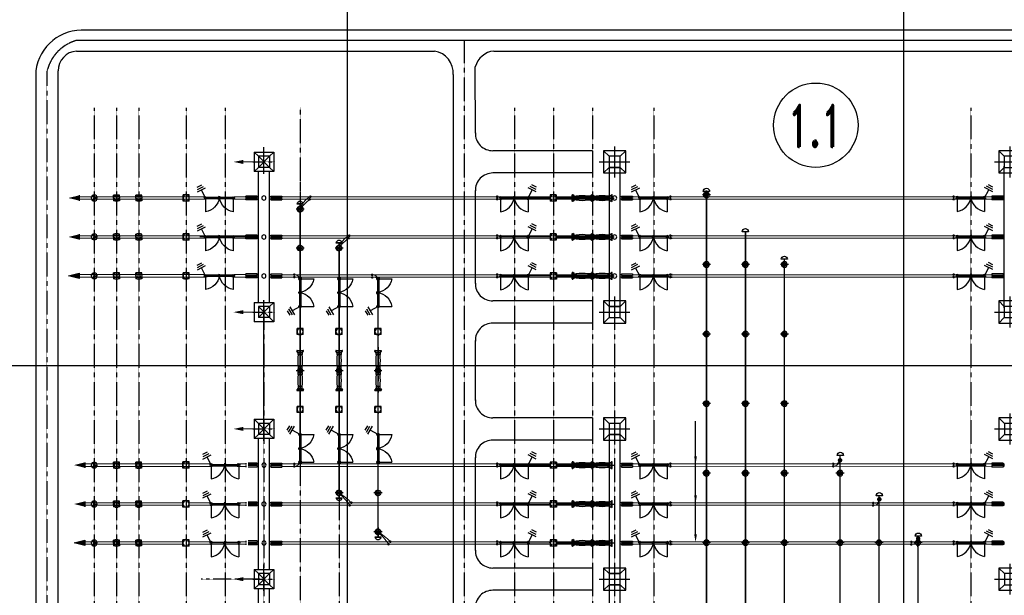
# Model space of a CAD drawing. Header units: inches. Extents: x -8998005 to 170525121, y -30058259 to 1575573.
# Tile 53 of 107: x -358862 to -181973, y 258672 to 362135. Entities that reach past the tile are written whole.
import ezdxf
from ezdxf.enums import TextEntityAlignment as Align

# ---------------------------------------------------------------- set-up
doc = ezdxf.new("R2010")
doc.units = ezdxf.units.IN
doc.header["$LTSCALE"] = 5
doc.header["$MEASUREMENT"] = 0
for name, pattern in [('0', [0]), ('CENTER', [2, 1.25, -0.25, 0.25, -0.25]), ('CENTER2', [1.125, 0.75, -0.125, 0.125, -0.125]), ('CENTERX2', [4, 2.5, -0.5, 0.5, -0.5]), ('CONTINU', [0]), ('DASHED', [0.75, 0.5, -0.25]), ('HIDDEN', [0.375, 0.25, -0.125])]:
    doc.linetypes.add(name, pattern=pattern)
doc.layers.add('AL TUBE', color=73, linetype='Continuous', lineweight=13)
doc.layers.add('CONDUCTOR', color=240, linetype='Continuous', lineweight=13)
for name, color, linetype in [('CANAL', 4, 'Continuous'), ('CEN', 9, 'CENTER'), ('DIM', 7, 'Continuous'), ('EQUIP', 1, 'Continuous'), ('EQUPT', 4, '0'), ('FENCE', 7, 'Continuous'), ('INSULATOR', 7, 'Continuous'), ('ROAD', 1, 'Continuous'), ('Text', 6, 'Continuous'), ('TOWER', 7, 'Continuous'), ('TW_BEAM', 9, 'Continuous')]:
    doc.layers.add(name, color=color, linetype=linetype)
doc.styles.add('M1', font='ROMAND.shx', dxfattribs={"height": 6250})

# ---------------------------------------------------------------- blocks, each defined once
blk = doc.blocks.new('e')
at = {"linetype": 'ByBlock'}
blk.add_line((0, 3674), (0, 0), dxfattribs=at)
blk.add_solid([(-367, 3674), (0, 5469), (367, 3674)])
blk = doc.blocks.new('ES')
at = {"ltscale": 1000}
for p, q in [((0, 0), (1471, 747)), ((1097, 1485), (1846, 10)), ((1531, 1473), (2092, 367)), ((1941, 1507), (2362, 678))]:
    blk.add_line(p, q, dxfattribs=at)
blk = doc.blocks.new('400isopl')
at = {"ltscale": 1000}
for p, q in [((-2469, 245), (-2469, 2469)), ((2469, 245), (2469, 2469)), ((2258, 125), (-2258, 125)), ((-175, 247), (-178, 232)), ((-178, 232), (78, 137)), ((194, 133), (-175, 247)), ((175, 0), (-175, 0)), ((0, 324), (0, -324)), ((78, 137), (54, 113)), ((175, 125), (175, -125)), ((194, 133), (194, 125)), ((2258, -125), (-2258, -125)), ((-178, -232), (78, -137)), ((-175, -247), (-178, -232)), ((194, -133), (-175, -247)), ((78, -137), (54, -113)), ((194, -133), (194, -125))]:
    blk.add_line(p, q, dxfattribs=at)
for centre, radius, start, end in [((-3011, -543), 3060, 10.21936, 79.78064), ((3011, -543), 3060, 100.21936, 169.78064), ((-2469, 0), 245, 90, 270), ((-2469, 0), 125, 90, 270), ((-2469, 0), 245, 270, 90), ((-2469, 0), 125, 270, 90), ((0, 0), 125, 90, 270), ((0, 0), 125, 270, 90), ((2469, 0), 245, 90, 270), ((2469, 0), 125, 90, 270), ((2469, 0), 245, 270, 90), ((2469, 0), 125, 270, 90)]:
    blk.add_arc(centre, radius, start, end, dxfattribs=at)
blk = doc.blocks.new('400CVTPL')
at = {"ltscale": 700}
for p, q in [((-528, 344), (-528, 528)), ((-344, 528), (-528, 528)), ((344, 528), (528, 528)), ((528, 344), (528, 528)), ((-528, -528), (-528, -344)), ((-344, -528), (-528, -528)), ((344, -528), (528, -528)), ((528, -528), (528, -344))]:
    blk.add_line(p, q, dxfattribs=at)
for radius, start, end in [(582, 0, 180), (582, 180, 0), (343, 0, 180), (343, 180, 0)]:
    blk.add_arc((0, 0), radius, start, end, dxfattribs=at)
blk = doc.blocks.new('400LAPL')
at = {"ltscale": 700}
for p, q in [((-442, 255), (-108, 62)), ((108, 62), (442, 255)), ((0, -125), (0, -510))]:
    blk.add_line(p, q, dxfattribs=at)
for radius, start, end in [(530, 0, 180), (530, 180, 0), (142, 0, 180), (142, 180, 0)]:
    blk.add_arc((0, 0), radius, start, end, dxfattribs=at)
blk = doc.blocks.new('400CTPL')
at = {"ltscale": 700}
for p, q in [((555, 555), (-555, 555)), ((-555, -555), (-555, 555)), ((0, 555), (0, 745)), ((555, -555), (555, 555)), ((555, -555), (-555, -555)), ((0, -555), (0, -745))]:
    blk.add_line(p, q, dxfattribs=at)
for start, end in [(0, 180), (180, 0)]:
    blk.add_arc((0, 0), 555, start, end, dxfattribs=at)
blk = doc.blocks.new('400CBPL')
at = {"ltscale": 700}
for p, q in [((-3600, 540), (-3600, -540)), ((-3247, 423), (-3488, 597)), ((-3459, -540), (-3459, 540)), ((-3247, 423), (-3247, -423)), ((-2895, 353), (-3247, 353)), ((-3247, 353), (-3247, -353)), ((-2895, -353), (-2895, 353)), ((-2895, 353), (-2895, -353)), ((-705, 353), (-353, 353)), ((-705, -353), (-705, 353)), ((-705, 353), (-705, -353)), ((-353, 353), (-353, 197)), ((-353, 0), (-159, 0)), ((353, 0), (159, 0)), ((353, 353), (353, 197)), ((705, 353), (353, 353)), ((705, -353), (705, 353)), ((705, 353), (705, -353)), ((2895, 353), (2895, -353)), ((2895, 353), (3247, 353)), ((2895, -353), (2895, 353)), ((3247, 423), (3488, 597)), ((3247, 423), (3247, -423)), ((3247, 353), (3247, -353)), ((3459, -540), (3459, 540)), ((3600, 540), (3600, -540)), ((-3247, -423), (-3488, -597)), ((-3247, -353), (-2895, -353)), ((-353, -353), (-705, -353)), ((-353, -197), (-353, -353)), ((353, -197), (353, -353)), ((353, -353), (705, -353)), ((3247, -353), (2895, -353)), ((3247, -423), (3488, -597))]:
    blk.add_line(p, q, dxfattribs=at)
at = {"ltscale": 700, "const_width": 70.5}
blk.add_lwpolyline([(-3071, -353), (-3071, -353)], dxfattribs=at)
at = {"ltscale": 700}
for centre, radius, start, end in [((-3530, 540), 70.5, 0, 180), ((-1800, -8107), 8530, 82.62672, 97.37328), ((0, 0), 476, 90, 137.79455), ((0, 0), 159, 90, 270), ((0, 0), 476, 42.20545, 90), ((0, 0), 159, 270, 90), ((1800, -8107), 8530, 82.62672, 97.37328), ((3530, 540), 70.5, 0, 180), ((-3530, -540), 70.5, 180, 0), ((-1800, 8107), 8530, 262.62672, 277.37328), ((0, 0), 476, 222.20545, 270), ((0, 0), 476, 270, 317.79455), ((1800, 8107), 8530, 262.62672, 277.37328), ((3530, -540), 70.5, 180, 0)]:
    blk.add_arc(centre, radius, start, end, dxfattribs=at)
at = {"ltscale": 700, "extrusion": (0, 0, -1)}
blk.add_ellipse((0, 0), major_axis=(-474, 0), ratio=0.6223386, dxfattribs=at)
at = {"layer": 'CEN', "ltscale": 700}
for p, q in [((4211, 0), (-3939, 0)), ((0, 705), (0, -705))]:
    blk.add_line(p, q, dxfattribs=at)
blk = doc.blocks.new('DO2')
at = {"linetype": 'CENTERX2', "ltscale": 1000, "const_width": 150}
blk.add_lwpolyline([(75, 0, 1), (-75, 0, 1)], format="xyb", close=True, dxfattribs=at)
blk = doc.blocks.new('400TWR')
at = {"ltscale": 3000}
for p, q in [((-1000, 1000), (-2000, 2000)), ((1000, 1000), (2000, 2000)), ((-1000, -1000), (-2000, -2000)), ((1000, -1000), (2000, -2000))]:
    blk.add_line(p, q, dxfattribs=at)
for points in [[(-2000, -2000), (2000, -2000), (2000, 2000), (-2000, 2000)], [(-1000, -1000), (1000, -1000), (1000, 1000), (-1000, 1000)]]:
    blk.add_lwpolyline(points, close=True, dxfattribs=at)
at = {"layer": 'CEN', "ltscale": 1000}
for p, q in [((0, 2753), (0, -2753)), ((2781, 0), (-2781, 0))]:
    blk.add_line(p, q, dxfattribs=at)
blk = doc.blocks.new('400bpipl')
at = {"ltscale": 3000}
for radius in [500, 270]:
    blk.add_circle((0, 0), radius, dxfattribs=at)
blk.add_arc((0, 0), 500, 0, 180, dxfattribs=at)
at = {"layer": 'CEN', "ltscale": 3000}
for p, q in [((762, 0), (-771, 0)), ((0, -724), (0, 729))]:
    blk.add_line(p, q, dxfattribs=at)
blk = doc.blocks.new('i')
at = {"ltscale": 3000}
for p, q in [((-223, -222), (-223, 0)), ((223, 0), (-223, 0)), ((223, -222), (223, 0)), ((-350, -222), (-96, -222)), ((-350, -222), (-350, -2222)), ((-96, -222), (-96, -2222)), ((96, -222), (350, -222)), ((96, -222), (96, -2222)), ((350, -222), (350, -2222)), ((-350, -2222), (-96, -2222)), ((96, -2221), (350, -2221))]:
    blk.add_line(p, q, dxfattribs=at)
blk = doc.blocks.new('INSU.')
at = {"linetype": 'HIDDEN', "ltscale": 1300}
for p, q in [((-223, -222), (-223, 0)), ((-223, 0), (223, 0)), ((223, -222), (223, 0)), ((-96, -222), (-350, -222)), ((-350, -222), (-350, -2222)), ((-96, -222), (-96, -2222)), ((350, -222), (96, -222)), ((96, -222), (96, -2222)), ((350, -222), (350, -2222)), ((-96, -2221), (-350, -2221)), ((350, -2222), (96, -2222))]:
    blk.add_line(p, q, dxfattribs=at)
blk = doc.blocks.new('DO1')
at = {"linetype": 'CENTERX2', "ltscale": 1000, "const_width": 315}
blk.add_lwpolyline([(157.5, 0, 1), (-157.5, 0, 1)], format="xyb", close=True, dxfattribs=at)
blk = doc.blocks.new('KARONA')
at = {"ltscale": 3000}
blk.add_line((0, -562), (0, 562), dxfattribs=at)
blk.add_arc((0, 0), 562, 90, 270, dxfattribs=at)
blk = doc.blocks.new('A$C3F820AC0')
at = {"layer": 'EQUPT'}
for points in [[(-348151, -37896), (-348151, -36934), (-350105, -37415)], [(-348152, -44896), (-348152, -43934), (-350106, -44415)], [(-348152, -51896), (-348152, -50934), (-350106, -51415)], [(-347148, -85902), (-347148, -84939), (-349102, -85421)], [(-347149, -92902), (-347149, -91939), (-349102, -92421)], [(-347149, -99902), (-347149, -98939), (-349103, -99421)]]:
    blk.add_hatch(color=256, dxfattribs=at).paths.add_polyline_path(points)
blk.add_line((-315988, -44421, 96251), (-326501, -44421, 96251))
at = {"ltscale": 3000}
blk.add_line((-314984, -78921, 96251), (-314989, -57926, 96251), dxfattribs=at)
for centre, start, end in [((-308495, -38626, 96251), 17.92809, 162.07191), ((-301494, -45626, 96251), 17.92809, 162.07191), ((-301474, -91168, 96251), 197.92809, 342.07191), ((-294482, -98219, 96251), 197.92809, 342.07191)]:
    blk.add_arc(centre, 590, start, end, dxfattribs=at)
at = {"layer": 'AL TUBE'}
for p, q in [((-235534, -36861, 96251), (-235534, -238826, 96251)), ((-235434, -36861, 96251), (-235434, -238826, 96251)), ((-308534, -38444, 96251), (-308534, -63444, 96251)), ((-308484, -38444, 96251), (-308484, -63444, 96251)), ((-308434, -38444, 96251), (-308434, -63444, 96251)), ((-263563, -37200, 96251), (-267539, -37200, 96251)), ((-263563, -37375, 96251), (-267539, -37375, 96251)), ((-263563, -37425, 96251), (-267539, -37425, 96251)), ((-263563, -37475, 96251), (-267539, -37475, 96251)), ((-263563, -37650, 96251), (-267539, -37650, 96251)), ((-258561, -37199, 96251), (-262454, -37200, 96251)), ((-252986, -37374, 96251), (-262454, -37375, 96251)), ((-252986, -37424, 96251), (-262454, -37425, 96251)), ((-252986, -37474, 96251), (-262454, -37475, 96251)), ((-258561, -37649, 96251), (-262454, -37650, 96251)), ((-263563, -44200, 96251), (-267539, -44200, 96251)), ((-258561, -44199, 96251), (-262454, -44200, 96251)), ((-228534, -43550, 96251), (-228534, -245787, 96251)), ((-228434, -43550, 96251), (-228434, -245787, 96251)), ((-301534, -45444, 96251), (-301534, -60866, 96251)), ((-301484, -45444, 96251), (-301484, -60866, 96251)), ((-301434, -45444, 96251), (-301434, -60866, 96251)), ((-263563, -44425, 96251), (-267539, -44425, 96251)), ((-263563, -44650, 96251), (-267539, -44650, 96251)), ((-252986, -44374, 96251), (-262454, -44375, 96251)), ((-252986, -44424, 96251), (-262454, -44425, 96251)), ((-252986, -44474, 96251), (-262454, -44475, 96251)), ((-258561, -44649, 96251), (-262454, -44650, 96251)), ((-301534, -46450, 96251), (-301534, -75976, 96251)), ((-301484, -46450, 96251), (-301484, -75976, 96251)), ((-301434, -46450, 96251), (-301434, -75976, 96251)), ((-263563, -51200, 96251), (-267539, -51200, 96251)), ((-258561, -51199, 96251), (-262454, -51200, 96251)), ((-308534, -51712, 96251), (-308534, -60866, 96251)), ((-308434, -51712, 96251), (-308434, -60866, 96251)), ((-263563, -51425, 96251), (-267539, -51425, 96251)), ((-263563, -51650, 96251), (-267539, -51650, 96251)), ((-252986, -51374, 96251), (-262454, -51375, 96251)), ((-252986, -51424, 96251), (-262454, -51425, 96251)), ((-252986, -51474, 96251), (-262454, -51475, 96251)), ((-258561, -51649, 96251), (-262454, -51650, 96251)), ((-294534, -57129, 96251), (-294534, -60866, 96251)), ((-294532, -57130, 96251), (-294532, -88507, 96251)), ((-294484, -57134, 96251), (-294484, -60866, 96251)), ((-294482, -57134, 96251), (-294482, -88507, 96251)), ((-294434, -57129, 96251), (-294434, -60866, 96251)), ((-294432, -57129, 96251), (-294432, -88507, 96251)), ((-308534, -61976, 96251), (-308534, -75976, 96251)), ((-308534, -63444, 96251), (-308534, -84649, 96251)), ((-308484, -61976, 96251), (-308484, -75976, 96251)), ((-308484, -63444, 96251), (-308484, -84644, 96251)), ((-308434, -61976, 96251), (-308434, -75976, 96251)), ((-308434, -63444, 96251), (-308434, -84649, 96251)), ((-301534, -61976, 96251), (-301534, -75976, 96251)), ((-301484, -61976, 96251), (-301484, -75976, 96251)), ((-301434, -61976, 96251), (-301434, -75976, 96251)), ((-294534, -61976, 96251), (-294534, -75976, 96251)), ((-294484, -61976, 96251), (-294484, -75976, 96251)), ((-294434, -61976, 96251), (-294434, -75976, 96251)), ((-308534, -75976, 96251), (-308534, -84649, 96251)), ((-308484, -75976, 96251), (-308484, -84644, 96251)), ((-308434, -75976, 96251), (-308434, -84649, 96251)), ((-301534, -75976, 96251), (-301534, -91350, 96251)), ((-301534, -75976, 96251), (-301534, -91350, 96251)), ((-301484, -75976, 96251), (-301484, -91350, 96251)), ((-301484, -75976, 96251), (-301484, -91350, 96251)), ((-301434, -75976, 96251), (-301434, -91350, 96251)), ((-301434, -75976, 96251), (-301434, -91350, 96251)), ((-294534, -75976, 96251), (-294534, -85129, 96251)), ((-294484, -75976, 96251), (-294484, -85129, 96251)), ((-294434, -75976, 96251), (-294434, -85129, 96251)), ((-221534, -75749, 96251), (-221534, -250761, 96251)), ((-221434, -75749, 96251), (-221434, -250761, 96251)), ((-263561, -85199, 96251), (-267537, -85200, 96251)), ((-263561, -85374, 96251), (-267537, -85375, 96251)), ((-263561, -85424, 96251), (-267537, -85425, 96251)), ((-263561, -85474, 96251), (-267537, -85475, 96251)), ((-263561, -85649, 96251), (-267537, -85650, 96251)), ((-258559, -85199, 96251), (-262452, -85199, 96251)), ((-252984, -85374, 96251), (-262452, -85375, 96251)), ((-252984, -85424, 96251), (-262452, -85425, 96251)), ((-252984, -85474, 96251), (-262452, -85475, 96251)), ((-258559, -85649, 96251), (-262452, -85649, 96251)), ((-294532, -88507, 96251), (-294532, -98400, 96251)), ((-294482, -88507, 96251), (-294482, -98400, 96251)), ((-294432, -88507, 96251), (-294432, -98400, 96251)), ((-263561, -92199, 96251), (-267537, -92200, 96251)), ((-263561, -92424, 96251), (-267537, -92425, 96251)), ((-263561, -92649, 96251), (-267537, -92650, 96251)), ((-258559, -92199, 96251), (-262452, -92199, 96251)), ((-252984, -92374, 96251), (-262452, -92375, 96251)), ((-252984, -92424, 96251), (-262452, -92425, 96251)), ((-252984, -92474, 96251), (-262452, -92475, 96251)), ((-258559, -92649, 96251), (-262452, -92649, 96251)), ((-263561, -99199, 96251), (-267537, -99200, 96251)), ((-263561, -99424, 96251), (-267537, -99425, 96251)), ((-263561, -99649, 96251), (-267537, -99650, 96251)), ((-258559, -99199, 96251), (-262452, -99199, 96251)), ((-252984, -99374, 96251), (-262452, -99375, 96251)), ((-252984, -99424, 96251), (-262452, -99425, 96251)), ((-252984, -99474, 96251), (-262452, -99475, 96251)), ((-258559, -99649, 96251), (-262452, -99649, 96251))]:
    blk.add_line(p, q, dxfattribs=at)
at = {"layer": 'AL TUBE', "ltscale": 1000}
for p, q in [((-235534, -37027, 96251), (-235534, -238826, 96251)), ((-235434, -37027, 96251), (-235434, -238826, 96251)), ((-228534, -43443, 96251), (-228534, -245787, 96251)), ((-228434, -43443, 96251), (-228434, -245787, 96251)), ((-221534, -48427, 96251), (-221534, -250761, 96251)), ((-221434, -48427, 96251), (-221434, -250761, 96251)), ((-211534, -83748, 96251), (-211534, -287045, 96251)), ((-211434, -83748, 96251), (-211434, -287045, 96251)), ((-204534, -90930, 96251), (-204534, -293827, 96251)), ((-204434, -90930, 96251), (-204434, -293827, 96251)), ((-197534, -98264, 96251), (-197533, -300530, 96251)), ((-197434, -98264, 96251), (-197433, -300530, 96251))]:
    blk.add_line(p, q, dxfattribs=at)
at = {"layer": 'AL TUBE'}
for centre, major_axis, start_param, end_param in [((-304379, -40908, 96251), (-3375, 2820), -0.3126164, 0.3612604), ((-299160, -46824, 96251), (-10631, -5387), -1.3491799, -1.1347278), ((-297716, -47735, 96251), (-3916, 1130), -0.7731577, -0.0728908), ((-293150, -53425, 96251), (-7202, 8304), -0.0694331, 0.1538796), ((-312141, -101688, 96251), (-10292, 11569), 4.6095992, 4.801959), ((-308574, -101670, 96251), (-10473, 8170), 4.599053, 4.8167108), ((-301873, -108755, 96251), (-8077, -10872), 2.9935294, 3.2090776), ((-305522, -108788, 96251), (-11967, -10381), 3.0423896, 3.232562)]:
    blk.add_ellipse(centre, major_axis=major_axis, ratio=1, start_param=start_param, end_param=end_param, dxfattribs=at)
at = {"layer": 'CEN'}
for p, q in [((-107473, -9121, 96251), (-348698, -9121, 96251)), ((-279010, -9121, 96251), (-279004, -345321, 96251)), ((-353979, -14745, 96251), (-353973, -338860, 96251)), ((-345460, -21191, 96251), (-345473, -330059, 96251)), ((-341462, -21191, 96251), (-341464, -68424, 96251)), ((-337460, -21191, 96251), (-337473, -330059, 96251)), ((-328960, -21191, 96251), (-328980, -329745, 96251)), ((-321960, -21191, 96251), (-321980, -329745, 96251)), ((-308484, -21130, 96251), (-308484, -159633, 96251)), ((-269967, -21191, 96251), (-269981, -329745, 96251)), ((-262969, -21191, 96251), (-262982, -329745, 96251)), ((-255968, -21191, 96251), (-255982, -329745, 96251)), ((-244960, -21191, 96251), (-244980, -329745, 96251)), ((-187967, -21191, 96251), (-187981, -329745, 96251)), ((-316972, -30921, 96251), (-312995, -30921, 96251)), ((-316972, -30921, 96251), (-312995, -30921, 96251)), ((-316972, -30921, 96251), (-312995, -30921, 96251)), ((-308484, -30921, 96251), (-308484, -84644, 96251)), ((-341462, -55921, 96251), (-341473, -330059, 96251)), ((-328962, -55921, 96251), (-328976, -280921, 96251)), ((-314987, -55921, 96251), (-315001, -329745, 96251)), ((-301467, -55921, 96251), (-301480, -329745, 96251)), ((-279014, -55921, 96251), (-279009, -280921, 96251)), ((-251991, -55921, 96251), (-252002, -329745, 96251)), ((-316972, -57921, 96251), (-312995, -57921, 96251)), ((-316972, -78921, 96251), (-312995, -78921, 96251)), ((-295054, -98400, 96251), (-293930, -98400, 96251)), ((-314984, -105921, 96251), (-326248, -105921, 96251)), ((-316972, -105921, 96251), (-312995, -105921, 96251)), ((-316972, -105921, 96251), (-312995, -105921, 96251))]:
    blk.add_line(p, q, dxfattribs=at)
at = {"layer": 'CEN', "linetype": 'CENTER2'}
blk.add_line((-87884, -9121, 96251), (-348698, -9121, 96251), dxfattribs=at)
blk.add_arc((-346681, -16307, 96251), 7463, 105.68307, 167.92389, dxfattribs=at)
at = {"layer": 'CONDUCTOR', "linetype": 'CONTINU'}
for p, q in [((-348116, -37192, 96251), (-325455, -37191, 96251)), ((-348116, -37642, 96251), (-325455, -37641, 96251)), ((-328296, -37196, 96251), (-329516, -37196, 96251)), ((-328300, -37646, 96251), (-329516, -37646, 96251)), ((-320435, -37191, 96251), (-318185, -37191, 96251)), ((-320410, -37641, 96251), (-318185, -37641, 96251)), ((-255151, -37200, 96251), (-311762, -37203, 96251)), ((-255151, -37650, 96251), (-311762, -37653, 96251)), ((-184092, -37197, 96251), (-248761, -37203, 96251)), ((-184092, -37647, 96251), (-248761, -37653, 96251)), ((-247452, -37203, 96251), (-248268, -37203, 96251)), ((-247452, -37653, 96251), (-248268, -37653, 96251)), ((-348116, -44192, 96251), (-325455, -44191, 96251)), ((-320435, -44191, 96251), (-318185, -44191, 96251)), ((-255151, -44200, 96251), (-311762, -44203, 96251)), ((-184092, -44197, 96251), (-248761, -44203, 96251)), ((-247452, -44203, 96251), (-248268, -44203, 96251)), ((-348116, -44642, 96251), (-325455, -44641, 96251)), ((-320410, -44641, 96251), (-318185, -44641, 96251)), ((-255151, -44650, 96251), (-311762, -44653, 96251)), ((-184092, -44647, 96251), (-248761, -44653, 96251)), ((-247452, -44653, 96251), (-248268, -44653, 96251)), ((-348116, -51192, 96251), (-325540, -51191, 96251)), ((-320435, -51191, 96251), (-318185, -51191, 96251)), ((-255151, -51200, 96251), (-311762, -51203, 96251)), ((-184092, -51197, 96251), (-248761, -51203, 96251)), ((-247452, -51203, 96251), (-248268, -51203, 96251)), ((-348116, -51642, 96251), (-325563, -51641, 96251)), ((-320410, -51641, 96251), (-318185, -51641, 96251)), ((-255151, -51650, 96251), (-311762, -51653, 96251)), ((-184092, -51647, 96251), (-248761, -51653, 96251)), ((-247452, -51653, 96251), (-248268, -51653, 96251)), ((-347149, -85201, 96251), (-329647, -85202, 96251)), ((-347149, -85651, 96251), (-329643, -85652, 96251)), ((-328318, -85202, 96251), (-329538, -85202, 96251)), ((-328322, -85652, 96251), (-329538, -85652, 96251)), ((-328429, -85202, 96251), (-324452, -85202, 96251)), ((-328429, -85652, 96251), (-324452, -85652, 96251)), ((-319799, -85203, 96251), (-318205, -85203, 96251)), ((-319799, -85653, 96251), (-318205, -85653, 96251)), ((-255302, -85199, 96251), (-311762, -85203, 96251)), ((-255302, -85649, 96251), (-311762, -85653, 96251)), ((-184089, -85197, 96251), (-248761, -85199, 96251)), ((-184089, -85647, 96251), (-248761, -85644, 96251)), ((-347149, -92201, 96251), (-336956, -92201, 96251)), ((-347149, -92651, 96251), (-336956, -92651, 96251)), ((-336956, -92201, 96251), (-329538, -92202, 96251)), ((-336956, -92651, 96251), (-329538, -92652, 96251)), ((-328429, -92202, 96251), (-324452, -92202, 96251)), ((-328429, -92652, 96251), (-324452, -92652, 96251)), ((-319799, -92203, 96251), (-318205, -92203, 96251)), ((-319799, -92653, 96251), (-318205, -92653, 96251)), ((-255302, -92199, 96251), (-311762, -92203, 96251)), ((-255302, -92649, 96251), (-311762, -92653, 96251)), ((-184089, -92197, 96251), (-248761, -92199, 96251)), ((-184089, -92647, 96251), (-248761, -92652, 96251)), ((-247452, -92203, 96251), (-248268, -92203, 96251)), ((-247452, -92653, 96251), (-248268, -92653, 96251)), ((-348210, -99201, 96251), (-329648, -99202, 96251)), ((-347149, -99651, 96251), (-329644, -99652, 96251)), ((-328429, -99202, 96251), (-324452, -99202, 96251)), ((-328429, -99652, 96251), (-324452, -99652, 96251)), ((-319799, -99203, 96251), (-318205, -99203, 96251)), ((-319799, -99653, 96251), (-318205, -99653, 96251)), ((-255302, -99199, 96251), (-311762, -99203, 96251)), ((-255302, -99649, 96251), (-311762, -99653, 96251)), ((-184089, -99197, 96251), (-248761, -99199, 96251)), ((-184089, -99647, 96251), (-248761, -99644, 96251))]:
    blk.add_line(p, q, dxfattribs=at)
at = {"layer": 'CONDUCTOR', "color": 9}
blk.add_line((-301484, -84889, 96251), (-301484, -91350, 96251), dxfattribs=at)
blk.add_line((-301484, -84889, 96251), (-301484, -91350, 96251), dxfattribs=at)
at = {"layer": 'CONDUCTOR', "linetype": 'ByBlock'}
for centre, major_axis, start_param, end_param in [((-309466, -52200, 96251), (-826, -586), 2.7711659, 4.1684434), ((-295464, -52245, 96251), (-826, -586), 2.7711659, 4.1684434), ((-309231, -52546, 96251), (-600, -743), 2.9214666, 4.1404629), ((-295229, -52592, 96251), (-600, -743), 2.9214666, 4.1404629), ((-309466, -84642, 96251), (-368, 944), 2.6964409, 4.0937184), ((-309231, -84295, 96251), (-600, -743), 0.3599805, 1.5789767), ((-212629, -84627, 96251), (-685, -746), 0.6697957, 2.0670732), ((-212394, -84280, 96251), (-600, -743), 0.3599805, 1.5789767), ((-205475, -91673, 96251), (-685, -746), 0.6697957, 2.0670732), ((-205241, -91327, 96251), (-600, -743), 0.3599805, 1.5789767), ((-198605, -98662, 96251), (-685, -746), 0.6697957, 2.0670732), ((-198371, -98316, 96251), (-600, -743), 0.3599805, 1.5789767)]:
    blk.add_ellipse(centre, major_axis=major_axis, ratio=1, start_param=start_param, end_param=end_param, dxfattribs=at)
at = {"layer": 'DIM'}
blk.add_line((-237446, -98327, 96251), (-237446, -77511, 96251), dxfattribs=at)
for points in [[(-237203, -83840, 96251), (-237691, -83840, 96251), (-237447, -85303, 96251)], [(-237203, -90840, 96251), (-237690, -90840, 96251), (-237447, -92303, 96251)], [(-237202, -97840, 96251), (-237690, -97840, 96251), (-237446, -99302, 96251)]]:
    blk.add_solid(points, dxfattribs=at)
at = {"layer": 'FENCE', "extrusion": (0, 0, -1)}
for centre, major_axis, start_param, end_param in [((-314988, -37421, 96251), (265, -265), 3.9269908, 10.2101761), ((-251984, -37422, 96251), (-265, 265), 3.9269908, 10.2101761), ((-314988, -44421, 96251), (265, -265), 3.9269908, 10.2101761), ((-251984, -44422, 96251), (-265, -265), 5.497787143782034, 11.78097245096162), ((-314988, -51421, 96251), (265, -265), 3.9269908, 10.2101761), ((-251984, -51422, 96251), (-265, 265), 3.9269908, 10.2101761), ((-314984, -85422, 96251), (-265, 265), 3.9269908, 10.2101761), ((-314984, -92422, 96251), (-265, -265), 5.497787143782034, 11.78097245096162), ((-314984, -99422, 96251), (-265, 265), 3.9269908, 10.2101761)]:
    blk.add_ellipse(centre, major_axis=major_axis, ratio=1, start_param=start_param, end_param=end_param, dxfattribs=at)
at = {"layer": 'INSULATOR'}
for p, q in [((-316210, -37072, 96251), (-318210, -37072, 96251)), ((-318209, -37326, 96251), (-318209, -37072, 96251)), ((-316210, -37326, 96251), (-316210, -37072, 96251)), ((-316210, -37326, 96251), (-318210, -37326, 96251)), ((-318210, -37771, 96251), (-318210, -37517, 96251)), ((-316210, -37517, 96251), (-318210, -37517, 96251)), ((-316210, -37771, 96251), (-318210, -37771, 96251)), ((-316210, -37199, 96251), (-315988, -37199, 96251)), ((-316210, -37771, 96251), (-316210, -37517, 96251)), ((-316210, -37644, 96251), (-315988, -37644, 96251)), ((-316210, -44072, 96251), (-318210, -44072, 96251)), ((-318209, -44326, 96251), (-318209, -44072, 96251)), ((-316210, -44326, 96251), (-316210, -44072, 96251)), ((-316210, -44199, 96251), (-315988, -44199, 96251)), ((-316210, -44326, 96251), (-318210, -44326, 96251)), ((-316210, -44517, 96251), (-318210, -44517, 96251)), ((-318210, -44771, 96251), (-318210, -44517, 96251)), ((-316210, -44771, 96251), (-318210, -44771, 96251)), ((-316210, -44771, 96251), (-316210, -44517, 96251)), ((-316210, -44644, 96251), (-315988, -44644, 96251)), ((-316210, -51072, 96251), (-318210, -51072, 96251)), ((-318209, -51326, 96251), (-318209, -51072, 96251)), ((-316210, -51326, 96251), (-316210, -51072, 96251)), ((-316210, -51199, 96251), (-315988, -51199, 96251)), ((-316210, -51326, 96251), (-318210, -51326, 96251)), ((-316210, -51517, 96251), (-318210, -51517, 96251)), ((-318210, -51771, 96251), (-318210, -51517, 96251)), ((-316210, -51771, 96251), (-318210, -51771, 96251)), ((-316210, -51771, 96251), (-316210, -51517, 96251)), ((-316210, -51644, 96251), (-315988, -51644, 96251))]:
    blk.add_line(p, q, dxfattribs=at)
at = {"layer": 'ROAD'}
for p, q in [((-87445, -7246, 96251), (-346964, -7246, 96251)), ((-273667, -10996, 96251), (-160055, -10996, 96251)), ((-277003, -25786, 96251), (-277006, -13844, 96251)), ((-351971, -339875, 96251), (-351975, -14569, 96251)), ((-255979, -28921, 96251), (-273878, -28922, 96251)), ((-255979, -28921, 96251), (-255979, -32921, 96251)), ((-255979, -32921, 96251), (-273869, -32922, 96251)), ((-277003, -52786, 96251), (-277003, -36058, 96251)), ((-255979, -55921, 96251), (-273878, -55922, 96251)), ((-255979, -55921, 96251), (-255979, -59921, 96251)), ((-255979, -59921, 96251), (-273869, -59922, 96251)), ((-277003, -73786, 96251), (-277003, -63058, 96251)), ((-255979, -76921, 96251), (-273878, -76922, 96251)), ((-255979, -76921, 96251), (-255979, -80921, 96251)), ((-255979, -80921, 96251), (-273869, -80922, 96251)), ((-277003, -100786, 96251), (-277003, -84058, 96251)), ((-255979, -103921, 96251), (-273878, -103922, 96251)), ((-255979, -103921, 96251), (-255979, -107921, 96251)), ((-255979, -107921, 96251), (-273869, -107922, 96251))]:
    blk.add_line(p, q, dxfattribs=at)
at = {"layer": 'ROAD', "elevation": 96251}
for points in [[(-348640, -10997), (-284331, -10997)], [(-348636, -10996), (-284336, -10996)], [(-355971, -14569), (-355971, -339202)], [(-281002, -15241), (-281002, -339202)]]:
    blk.add_lwpolyline(points, dxfattribs=at)
at = {"layer": 'ROAD'}
for centre, radius, start, end in [((-347592, -15675, 96251), 8452, 85.74522, 172.48272), ((-348362, -14600, 96251), 3613, 94.41354, 179.51237), ((-284986, -14938, 96251), 3995, 355.66077, 80.65272), ((-273271, -14841, 96251), 3866, 95.87878, 165.05317), ((-273867, -25786, 96251), 3136, 178.48598, 270.18594), ((-273868, -36058, 96251), 3136, 89.80905, 181.50901), ((-273867, -52786, 96251), 3136, 178.48598, 270.18594), ((-273868, -63058, 96251), 3136, 89.80905, 181.50901), ((-273867, -73786, 96251), 3136, 178.48598, 270.18594), ((-273868, -84058, 96251), 3136, 89.80905, 181.50901), ((-273867, -100786, 96251), 3136, 178.48598, 270.18594), ((-273868, -111058, 96251), 3136, 89.80905, 181.50901)]:
    blk.add_arc(centre, radius, start, end, dxfattribs=at)
at = {"layer": 'TOWER'}
for p, q in [((-314984, -33051, 96251), (-314984, -28292, 96251)), ((-316734, -29171, 96251), (-316734, -32671, 96251)), ((-316734, -29171, 96251), (-316734, -32671, 96251)), ((-316734, -29171, 96251), (-313234, -29171, 96251)), ((-315984, -29921, 96251), (-316734, -29171, 96251)), ((-316734, -29171, 96251), (-313234, -29171, 96251)), ((-315984, -29921, 96251), (-316734, -29171, 96251)), ((-316734, -29171, 96251), (-313234, -29171, 96251)), ((-315984, -29921, 96251), (-316734, -29171, 96251)), ((-313984, -29921, 96251), (-315984, -29921, 96251)), ((-315984, -29921, 96251), (-315984, -31921, 96251)), ((-315984, -29921, 96251), (-313984, -31921, 96251)), ((-313984, -29921, 96251), (-315984, -31921, 96251)), ((-313984, -29921, 96251), (-315984, -29921, 96251)), ((-315984, -29921, 96251), (-315984, -31921, 96251)), ((-315984, -29921, 96251), (-313984, -31921, 96251)), ((-313984, -29921, 96251), (-315984, -31921, 96251)), ((-313984, -29921, 96251), (-315984, -29921, 96251)), ((-315984, -29921, 96251), (-315984, -31921, 96251)), ((-315984, -29921, 96251), (-313984, -31921, 96251)), ((-313984, -29921, 96251), (-315984, -31921, 96251)), ((-314984, -33051, 96251), (-314984, -28792, 96251)), ((-313984, -29921, 96251), (-313234, -29171, 96251)), ((-313984, -29921, 96251), (-313234, -29171, 96251)), ((-313984, -29921, 96251), (-313234, -29171, 96251)), ((-313984, -29921, 96251), (-313984, -31921, 96251)), ((-313984, -29921, 96251), (-313984, -31921, 96251)), ((-313984, -29921, 96251), (-313984, -31921, 96251)), ((-313234, -29171, 96251), (-313234, -32671, 96251)), ((-313234, -29171, 96251), (-313234, -32671, 96251)), ((-181990, -57171, 96251), (-181990, -31671, 96251)), ((-315984, -31921, 96251), (-316734, -32671, 96251)), ((-315984, -31921, 96251), (-316734, -32671, 96251)), ((-313234, -32671, 96251), (-316734, -32671, 96251)), ((-313234, -32671, 96251), (-316734, -32671, 96251)), ((-313984, -31921, 96251), (-315984, -31921, 96251)), ((-313984, -31921, 96251), (-315984, -31921, 96251)), ((-313984, -31921, 96251), (-315984, -31921, 96251)), ((-315984, -56171, 96251), (-315984, -32671, 96251)), ((-313984, -31921, 96251), (-313234, -32671, 96251)), ((-313984, -31921, 96251), (-313234, -32671, 96251)), ((-313984, -56171, 96251), (-313984, -32671, 96251)), ((-348151, -36934, 96251), (-348151, -37896, 96251)), ((-309057, -38444, 96251), (-307934, -38444, 96251)), ((-307923, -38444, 96251), (-309047, -38444, 96251)), ((-307923, -38444, 96251), (-309047, -38444, 96251)), ((-348152, -43934, 96251), (-348152, -44896, 96251)), ((-302056, -45444, 96251), (-300932, -45444, 96251)), ((-300922, -45444, 96251), (-302045, -45444, 96251)), ((-300922, -45444, 96251), (-302045, -45444, 96251)), ((-350106, -51415, 96251), (-348152, -50934, 96251)), ((-348152, -50934, 96251), (-348152, -51896, 96251)), ((-348152, -51896, 96251), (-350106, -51415, 96251)), ((-316734, -56171, 96251), (-316734, -59671, 96251)), ((-316734, -56171, 96251), (-313234, -56171, 96251)), ((-314984, -60051, 96251), (-314984, -55792, 96251)), ((-313984, -56921, 96251), (-313234, -56171, 96251)), ((-313234, -56171, 96251), (-313234, -59671, 96251)), ((-315984, -56921, 96251), (-315984, -58921, 96251)), ((-313984, -56921, 96251), (-315984, -56921, 96251)), ((-315984, -56921, 96251), (-313984, -58921, 96251)), ((-313984, -56921, 96251), (-315984, -58921, 96251)), ((-313984, -56921, 96251), (-313984, -58921, 96251)), ((-313234, -59671, 96251), (-316734, -59671, 96251)), ((-313984, -58921, 96251), (-315984, -58921, 96251)), ((-313984, -58921, 96251), (-313234, -59671, 96251)), ((-316734, -77171, 96251), (-316734, -80671, 96251)), ((-315984, -77921, 96251), (-316734, -77171, 96251)), ((-316734, -77171, 96251), (-313234, -77171, 96251)), ((-314984, -81051, 96251), (-314984, -76292, 96251)), ((-313984, -77921, 96251), (-313234, -77171, 96251)), ((-313234, -77171, 96251), (-313234, -80671, 96251)), ((-313984, -77921, 96251), (-315984, -79921, 96251)), ((-315984, -77921, 96251), (-313984, -79921, 96251)), ((-315984, -77921, 96251), (-315984, -79921, 96251)), ((-313984, -77921, 96251), (-315984, -77921, 96251)), ((-313984, -77921, 96251), (-313984, -79921, 96251)), ((-315984, -79921, 96251), (-316734, -80671, 96251)), ((-313234, -80671, 96251), (-316734, -80671, 96251)), ((-313984, -79921, 96251), (-315984, -79921, 96251)), ((-315984, -104171, 96251), (-315984, -80671, 96251)), ((-313984, -79921, 96251), (-313234, -80671, 96251)), ((-313984, -104171, 96251), (-313984, -80671, 96251)), ((-347148, -84939, 96251), (-347148, -85902, 96251)), ((-347149, -91939, 96251), (-347149, -92902, 96251)), ((-302047, -91350, 96251), (-300923, -91350, 96251)), ((-300922, -91350, 96251), (-302045, -91350, 96251)), ((-300913, -91350, 96251), (-302036, -91350, 96251)), ((-349103, -99421, 96251), (-347149, -98939, 96251)), ((-347149, -98939, 96251), (-347149, -99902, 96251)), ((-295054, -98400, 96251), (-293930, -98400, 96251)), ((-293920, -98400, 96251), (-295043, -98400, 96251)), ((-347149, -99902, 96251), (-349103, -99421, 96251)), ((-316734, -104171, 96251), (-316734, -107671, 96251)), ((-316734, -104171, 96251), (-316734, -107671, 96251)), ((-315984, -104921, 96251), (-316734, -104171, 96251)), ((-316734, -104171, 96251), (-313234, -104171, 96251)), ((-315984, -104921, 96251), (-316734, -104171, 96251)), ((-316734, -104171, 96251), (-313234, -104171, 96251)), ((-314984, -108051, 96251), (-314984, -103292, 96251)), ((-314984, -108051, 96251), (-314984, -103792, 96251)), ((-313984, -104921, 96251), (-313234, -104171, 96251)), ((-313984, -104921, 96251), (-313234, -104171, 96251)), ((-313234, -104171, 96251), (-313234, -107671, 96251)), ((-313234, -104171, 96251), (-313234, -107671, 96251)), ((-313984, -104921, 96251), (-315984, -106921, 96251)), ((-315984, -104921, 96251), (-313984, -106921, 96251)), ((-315984, -104921, 96251), (-315984, -106921, 96251)), ((-313984, -104921, 96251), (-315984, -104921, 96251)), ((-313984, -104921, 96251), (-315984, -106921, 96251)), ((-315984, -104921, 96251), (-313984, -106921, 96251)), ((-315984, -104921, 96251), (-315984, -106921, 96251)), ((-313984, -104921, 96251), (-315984, -104921, 96251)), ((-313984, -104921, 96251), (-313984, -106921, 96251)), ((-313984, -104921, 96251), (-313984, -106921, 96251)), ((-315984, -106921, 96251), (-316734, -107671, 96251)), ((-315984, -106921, 96251), (-316734, -107671, 96251)), ((-313234, -107671, 96251), (-316734, -107671, 96251)), ((-313234, -107671, 96251), (-316734, -107671, 96251)), ((-313984, -106921, 96251), (-315984, -106921, 96251)), ((-313984, -106921, 96251), (-315984, -106921, 96251)), ((-315984, -131171, 96251), (-315984, -107671, 96251)), ((-313984, -106921, 96251), (-313234, -107671, 96251)), ((-313984, -106921, 96251), (-313234, -107671, 96251)), ((-313984, -131171, 96251), (-313984, -107671, 96251))]:
    blk.add_line(p, q, dxfattribs=at)
at = {"layer": 'TOWER', "ltscale": 3000, "elevation": 96251}
for points in [[(-250984, -56921), (-250984, -31921), (-252984, -31921), (-252984, -56921)], [(-250984, -104921), (-250984, -79921), (-252984, -79921), (-252984, -104921)], [(-250984, -131921), (-250984, -106921), (-252984, -106921), (-252984, -131921)]]:
    blk.add_lwpolyline(points, close=True, dxfattribs=at)
at = {"layer": 'TW_BEAM', "linetype": 'DASHED'}
for p, q in [((-241716, -44325, 96251), (-241716, -44071, 96251)), ((-241716, -44770, 96251), (-241716, -44516, 96251)), ((-241716, -51325, 96251), (-241716, -51071, 96251)), ((-241716, -51770, 96251), (-241716, -51516, 96251)), ((-241712, -92325, 96251), (-241712, -92071, 96251)), ((-241712, -92770, 96251), (-241712, -92516, 96251)), ((-241712, -99325, 96251), (-241712, -99071, 96251)), ((-241712, -99770, 96251), (-241712, -99516, 96251))]:
    blk.add_line(p, q, dxfattribs=at)
at = {"layer": 'CONDUCTOR', "rotation": 90}
for p in [(-314984, -30933, 96251), (-314984, -57933, 96251), (-314984, -78921, 96251), (-314984, -105921, 96251)]:
    blk.add_blockref('e', p, dxfattribs=at)
at = {"layer": 'CONDUCTOR', "linetype": 'ByBlock', "extrusion": (0, 0, -1), "xscale": 1.5, "yscale": 1.5, "zscale": -2000.000000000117, "rotation": 90}
for p in [(309540, -51190, -96251), (295538, -51235, -96251), (309531, -51640, -96251), (295529, -51685, -96251)]:
    blk.add_blockref('DO2', p, dxfattribs=at)
at = {"layer": 'CONDUCTOR', "linetype": 'ByBlock', "xscale": 1.5, "yscale": 1.5, "zscale": 2000.000000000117, "rotation": 90}
for p in [(-309540, -85652, 96251), (-309531, -85202, 96251), (-212703, -85637, 96251), (-212694, -85187, 96251), (-205549, -92683, 96251), (-205541, -92233, 96251), (-198671, -99223, 96251), (-198680, -99673, 96251)]:
    blk.add_blockref('DO2', p, dxfattribs=at)
at = {"layer": 'EQUIP', "zscale": 1333.333333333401, "rotation": 90}
blk.add_blockref('DO2', (-299272, -92187, 96251), dxfattribs=at)
blk.add_blockref('DO2', (-299272, -92187, 96251), dxfattribs=at)
at = {"layer": 'EQUPT', "extrusion": (0, 0, -1), "xscale": -1, "zscale": -1333.333333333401, "rotation": 270}
for p in [(325457, -37421, -96251), (325456, -44421, -96251), (325455, -51421, -96251)]:
    blk.add_blockref('ES', p, dxfattribs=at)
at = {"layer": 'EQUPT', "extrusion": (0, 0, -1), "zscale": -1333.333333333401}
for name, p, rotation in [('ES', (267540, -37427, -96251), 90), ('ES', (185520, -37393, -96251), 90), ('400bpipl', (235484, -36863, -96251), 270), ('400bpipl', (235484, -36863, -96251), 270), ('400bpipl', (235484, -36863, -96251), 270), ('400bpipl', (235484, -36863, -96251), 270), ('400bpipl', (235484, -36863, -96251), 270), ('400bpipl', (235484, -36863, -96251), 270), ('ES', (267540, -44427, -96251), 90), ('ES', (185519, -44393, -96251), 90), ('ES', (267539, -51427, -96251), 90), ('400bpipl', (235484, -49363, -96251), 270), ('400bpipl', (235484, -49363, -96251), 270), ('400bpipl', (235484, -49363, -96251), 270), ('400bpipl', (235484, -49363, -96251), 270), ('400bpipl', (235484, -49363, -96251), 270), ('400bpipl', (235484, -49363, -96251), 270), ('400bpipl', (228477, -49363, -96251), 270), ('400bpipl', (228477, -49363, -96251), 270), ('400bpipl', (228477, -49363, -96251), 270), ('400bpipl', (228477, -49363, -96251), 270), ('400bpipl', (228477, -49363, -96251), 270), ('400bpipl', (228477, -49363, -96251), 270), ('400bpipl', (221482, -49363, -96251), 270), ('400bpipl', (221482, -49363, -96251), 270), ('400bpipl', (221482, -49363, -96251), 270), ('400bpipl', (221482, -49363, -96251), 270), ('400bpipl', (221482, -49363, -96251), 270), ('400bpipl', (221482, -49363, -96251), 270), ('ES', (185519, -51393, -96251), 90), ('400isopl', (308484, -54421, -96251), 90), ('400isopl', (301484, -54421, -96251), 90), ('400isopl', (294484, -54421, -96251), 90), ('ES', (308484, -56889, -96251), 303.2219675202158), ('ES', (301484, -56889, -96251), 303.2219675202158), ('ES', (294484, -56889, -96251), 303.2219675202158), ('400bpipl', (235484, -61863, -96251), 270), ('400bpipl', (235484, -61863, -96251), 270), ('400bpipl', (235484, -61863, -96251), 270), ('400bpipl', (235484, -61863, -96251), 270), ('400bpipl', (235484, -61863, -96251), 270), ('400bpipl', (235484, -61863, -96251), 270), ('400bpipl', (228477, -61863, -96251), 270), ('400bpipl', (228477, -61863, -96251), 270), ('400bpipl', (228477, -61863, -96251), 270), ('400bpipl', (228477, -61863, -96251), 270), ('400bpipl', (228477, -61863, -96251), 270), ('400bpipl', (228477, -61863, -96251), 270), ('400bpipl', (221482, -61863, -96251), 270), ('400bpipl', (221482, -61863, -96251), 270), ('400bpipl', (221482, -61863, -96251), 270), ('400bpipl', (221482, -61863, -96251), 270), ('400bpipl', (221482, -61863, -96251), 270), ('400bpipl', (221482, -61863, -96251), 270), ('400bpipl', (235484, -74363, -96251), 270), ('400bpipl', (235484, -74363, -96251), 270), ('400bpipl', (235484, -74363, -96251), 270), ('400bpipl', (235484, -74363, -96251), 270), ('400bpipl', (235484, -74363, -96251), 270), ('400bpipl', (235484, -74363, -96251), 270), ('400bpipl', (228477, -74363, -96251), 270), ('400bpipl', (228477, -74363, -96251), 270), ('400bpipl', (228477, -74363, -96251), 270), ('400bpipl', (228477, -74363, -96251), 270), ('400bpipl', (228477, -74363, -96251), 270), ('400bpipl', (228477, -74363, -96251), 270), ('400bpipl', (221482, -74363, -96251), 270), ('400bpipl', (221482, -74363, -96251), 270), ('400bpipl', (221482, -74363, -96251), 270), ('400bpipl', (221482, -74363, -96251), 270), ('400bpipl', (221482, -74363, -96251), 270), ('400bpipl', (221482, -74363, -96251), 270), ('400isopl', (308484, -82421, -96251), 90), ('400isopl', (301484, -82421, -96251), 90), ('400isopl', (294484, -82421, -96251), 90), ('ES', (267538, -85426, -96251), 90), ('ES', (185516, -85393, -96251), 90), ('400bpipl', (235484, -86863, -96251), 270), ('400bpipl', (235484, -86863, -96251), 270), ('400bpipl', (235484, -86863, -96251), 270), ('400bpipl', (235484, -86863, -96251), 270), ('400bpipl', (235484, -86863, -96251), 270), ('400bpipl', (235484, -86863, -96251), 270), ('400bpipl', (228477, -86863, -96251), 270), ('400bpipl', (228477, -86863, -96251), 270), ('400bpipl', (228477, -86863, -96251), 270), ('400bpipl', (228477, -86863, -96251), 270), ('400bpipl', (228477, -86863, -96251), 270), ('400bpipl', (228477, -86863, -96251), 270), ('400bpipl', (221482, -86863, -96251), 270), ('400bpipl', (221482, -86863, -96251), 270), ('400bpipl', (221482, -86863, -96251), 270), ('400bpipl', (221482, -86863, -96251), 270), ('400bpipl', (221482, -86863, -96251), 270), ('400bpipl', (221482, -86863, -96251), 270), ('400bpipl', (211484, -86863, -96251), 270), ('ES', (267538, -92426, -96251), 90), ('ES', (185515, -92393, -96251), 90), ('ES', (267537, -99426, -96251), 90), ('ES', (185515, -99393, -96251), 90), ('400bpipl', (235484, -99363, -96251), 270), ('400bpipl', (235484, -99363, -96251), 270), ('400bpipl', (235484, -99363, -96251), 270), ('400bpipl', (235484, -99363, -96251), 270), ('400bpipl', (235484, -99363, -96251), 270), ('400bpipl', (235484, -99363, -96251), 270), ('400bpipl', (228477, -99363, -96251), 270), ('400bpipl', (228477, -99363, -96251), 270), ('400bpipl', (228477, -99363, -96251), 270), ('400bpipl', (228477, -99363, -96251), 270), ('400bpipl', (228477, -99363, -96251), 270), ('400bpipl', (228477, -99363, -96251), 270), ('400bpipl', (221482, -99363, -96251), 270), ('400bpipl', (221482, -99363, -96251), 270), ('400bpipl', (221482, -99363, -96251), 270), ('400bpipl', (221482, -99363, -96251), 270), ('400bpipl', (221482, -99363, -96251), 270), ('400bpipl', (221482, -99363, -96251), 270), ('400bpipl', (211484, -99363, -96251), 270), ('400bpipl', (211484, -99363, -96251), 270), ('400bpipl', (211484, -99363, -96251), 270), ('400bpipl', (211484, -99363, -96251), 270), ('400bpipl', (211484, -99363, -96251), 270), ('400bpipl', (211484, -99363, -96251), 270), ('400bpipl', (204484, -99363, -96251), 270), ('400bpipl', (204484, -99363, -96251), 270), ('400bpipl', (204484, -99363, -96251), 270), ('400bpipl', (204484, -99363, -96251), 270), ('400bpipl', (204484, -99363, -96251), 270), ('400bpipl', (204484, -99363, -96251), 270), ('400bpipl', (197484, -99363, -96251), 270)]:
    blk.add_blockref(name, p, dxfattribs=dict(at, rotation=rotation))
at = {"layer": 'EQUPT', "zscale": 1333.333333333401}
for name, p, rotation in [('ES', (-247454, -37427, 96251), 90), ('400LAPL', (-345462, -37415, 96251), 90), ('400CVTPL', (-341462, -37415, 96251), 90), ('400CVTPL', (-337462, -37415, 96251), 90), ('400isopl', (-270009, -37427, 96251), 180), ('400CTPL', (-263009, -37425, 96251), 90), ('400CBPL', (-256010, -37421, 96251), 180), ('400isopl', (-244985, -37427, 96251), 180), ('400isopl', (-187984, -37393, 96251), 180), ('400bpipl', (-308483, -39416, 96251), 90), ('DO2', (-306752, -37637, 96251), 90), ('ES', (-247454, -44427, 96251), 90), ('400LAPL', (-345463, -44415, 96251), 90), ('400CVTPL', (-341463, -44415, 96251), 90), ('400CVTPL', (-337463, -44415, 96251), 90), ('400isopl', (-270008, -44427, 96251), 180), ('400CTPL', (-263009, -44425, 96251), 90), ('400CBPL', (-256009, -44421, 96251), 180), ('400isopl', (-244984, -44427, 96251), 180), ('400isopl', (-187983, -44393, 96251), 180), ('400bpipl', (-308484, -46416, 96251), 90), ('400bpipl', (-301484, -46421, 96251), 90), ('DO2', (-299758, -44642, 96251), 90), ('ES', (-247455, -51427, 96251), 90), ('400LAPL', (-345463, -51415, 96251), 90), ('400CVTPL', (-341463, -51415, 96251), 90), ('400CVTPL', (-337463, -51415, 96251), 90), ('400isopl', (-270008, -51427, 96251), 180), ('400CTPL', (-263008, -51425, 96251), 90), ('400CBPL', (-256009, -51421, 96251), 180), ('400isopl', (-244984, -51427, 96251), 180), ('400isopl', (-187983, -51393, 96251), 180), ('400CBPL', (-308484, -68421, 96251), 90), ('400CBPL', (-301484, -68421, 96251), 90), ('400CBPL', (-294484, -68421, 96251), 90), ('ES', (-308484, -79953, 96251), 123.2219675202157), ('ES', (-301484, -79952, 96251), 123.2219675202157), ('ES', (-294484, -79952, 96251), 123.2219675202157), ('ES', (-324451, -85427, 96251), 90), ('ES', (-247454, -85427, 96251), 90), ('400LAPL', (-345484, -85420, 96251), 90), ('400CVTPL', (-341484, -85420, 96251), 90), ('400CVTPL', (-337484, -85421, 96251), 90), ('400CTPL', (-263007, -85424, 96251), 90), ('400CBPL', (-256007, -85420, 96251), 180), ('400isopl', (-321985, -85427, 96251), 180), ('400isopl', (-270007, -85426, 96251), 180), ('400isopl', (-244985, -85427, 96251), 180), ('400isopl', (-187980, -85393, 96251), 180), ('ES', (-324452, -92427, 96251), 90), ('400bpipl', (-301484, -90421, 96251), 90), ('400bpipl', (-294492, -90421, 96251), 90), ('ES', (-247454, -92427, 96251), 90), ('400LAPL', (-345484, -92420, 96251), 90), ('400CVTPL', (-341484, -92420, 96251), 90), ('400CVTPL', (-337484, -92421, 96251), 90), ('400CTPL', (-263006, -92424, 96251), 90), ('400CBPL', (-256007, -92420, 96251), 180), ('400isopl', (-321984, -92427, 96251), 180), ('DO2', (-299577, -92637, 96251), 90), ('DO2', (-299577, -92637, 96251), 90), ('400isopl', (-270006, -92426, 96251), 180), ('400isopl', (-244984, -92427, 96251), 180), ('400isopl', (-187979, -92393, 96251), 180), ('ES', (-324452, -99427, 96251), 90), ('400bpipl', (-294483, -97426, 96251), 90), ('ES', (-247455, -99427, 96251), 90), ('400LAPL', (-345484, -99420, 96251), 90), ('400CVTPL', (-341485, -99420, 96251), 90), ('400CVTPL', (-337485, -99421, 96251), 90), ('400CTPL', (-263006, -99424, 96251), 90), ('400CBPL', (-256007, -99420, 96251), 180), ('400isopl', (-321984, -99427, 96251), 180), ('DO2', (-292586, -99643, 96251), 90), ('DO2', (-292586, -99643, 96251), 90), ('400isopl', (-270006, -99426, 96251), 180), ('400isopl', (-244984, -99427, 96251), 180), ('400isopl', (-187979, -99393, 96251), 180)]:
    blk.add_blockref(name, p, dxfattribs=dict(at, rotation=rotation))
for p in [(-328961, -37415, 96251), (-328962, -44415, 96251), (-328962, -51415, 96251), (-308484, -61421, 96251), (-301484, -61421, 96251), (-294484, -61421, 96251), (-308484, -75421, 96251), (-301484, -75421, 96251), (-294484, -75421, 96251), (-328983, -85421, 96251), (-328983, -92421, 96251), (-328984, -99421, 96251)]:
    blk.add_blockref('400CTPL', p, dxfattribs=at)
at = {"layer": 'EQUPT', "xscale": -1, "zscale": 1333.333333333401}
for name, p, rotation in [('400isopl', (-322988, -37421, 96251), 180), ('KARONA', (-235484, -36222, 96251), 90), ('400isopl', (-322987, -44421, 96251), 180), ('KARONA', (-228484, -43469, 96251), 90), ('KARONA', (-221484, -48430, 96251), 90), ('400isopl', (-322987, -51421, 96251), 180), ('KARONA', (-211434, -83673, 96251), 90), ('KARONA', (-204434, -90920, 96251), 90), ('KARONA', (-197434, -98200, 96251), 90)]:
    blk.add_blockref(name, p, dxfattribs=dict(at, rotation=rotation))
at = {"layer": 'EQUPT', "xscale": 1.559999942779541, "yscale": 1.559999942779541, "zscale": 2080.000000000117, "rotation": 90}
for p in [(-306640, -37187, 96251), (-273097, -37181, 96251), (-273075, -37181, 96251), (-241963, -37181, 96251), (-191077, -37181, 96251), (-306752, -37637, 96251), (-273097, -37631, 96251), (-273075, -37631, 96251), (-241963, -37631, 96251), (-191077, -37631, 96251), (-299646, -44192, 96251), (-273096, -44181, 96251), (-273075, -44181, 96251), (-241963, -44181, 96251), (-191076, -44181, 96251), (-299758, -44642, 96251), (-273096, -44631, 96251), (-273075, -44631, 96251), (-241963, -44631, 96251), (-191076, -44631, 96251), (-273096, -51181, 96251), (-273074, -51181, 96251), (-241962, -51181, 96251), (-191076, -51181, 96251), (-273096, -51631, 96251), (-273074, -51631, 96251), (-241962, -51631, 96251), (-191076, -51631, 96251), (-273095, -85180, 96251), (-273095, -85630, 96251), (-273073, -85180, 96251), (-273073, -85630, 96251), (-241959, -85181, 96251), (-241959, -85631, 96251), (-191073, -85181, 96251), (-191073, -85631, 96251), (-299272, -92187, 96251), (-299272, -92187, 96251), (-273094, -92180, 96251), (-273072, -92180, 96251), (-241959, -92181, 96251), (-191072, -92181, 96251), (-299577, -92637, 96251), (-299577, -92637, 96251), (-273094, -92630, 96251), (-273072, -92630, 96251), (-241959, -92631, 96251), (-191072, -92631, 96251), (-292281, -99193, 96251), (-292281, -99193, 96251), (-273093, -99180, 96251), (-273072, -99180, 96251), (-241958, -99181, 96251), (-191072, -99181, 96251), (-292586, -99643, 96251), (-292586, -99643, 96251), (-273093, -99630, 96251), (-273072, -99630, 96251), (-241958, -99631, 96251), (-191072, -99631, 96251)]:
    blk.add_blockref('DO2', p, dxfattribs=at)
at = {"layer": 'EQUPT', "extrusion": (0, 0, -1), "xscale": 1.299999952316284, "yscale": 1.299999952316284, "zscale": -1733.33333333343, "rotation": 270}
for p in [(211483, -84556, -96251), (204426, -91566, -96251), (197455, -98647, -96251)]:
    blk.add_blockref('DO1', p, dxfattribs=at)
at = {"layer": 'INSULATOR', "xscale": -1}
for name, p, rotation in [('i', (-313982, -37421, 96251), 90), ('i', (-250982, -37421, 96251), 90), ('i', (-313982, -44421, 96251), 90), ('i', (-250982, -44421, 96251), 90), ('i', (-313982, -51421, 96251), 90), ('i', (-250982, -51421, 96251), 90), ('INSU.', (-315985, -85415, 96251), 270), ('i', (-313982, -85421, 96251), 90), ('i', (-250982, -85421, 96251), 90), ('INSU.', (-315985, -92415, 96251), 270), ('i', (-313982, -92421, 96251), 90), ('i', (-250982, -92421, 96251), 90), ('INSU.', (-315985, -99415, 96251), 270), ('i', (-313982, -99421, 96251), 90), ('i', (-250982, -99421, 96251), 90)]:
    blk.add_blockref(name, p, dxfattribs=dict(at, rotation=rotation))
at = {"layer": 'INSULATOR', "rotation": 270}
for p in [(-252986, -37421, 96251), (-181985, -37421, 96251), (-252986, -44421, 96251), (-181985, -44421, 96251), (-252986, -51421, 96251), (-181985, -51421, 96251), (-252986, -85421, 96251), (-181985, -85421, 96251), (-252986, -92421, 96251), (-181985, -92421, 96251), (-252986, -99421, 96251), (-181985, -99421, 96251)]:
    blk.add_blockref('i', p, dxfattribs=at)
at = {"layer": 'TOWER', "zscale": 1333.333333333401, "rotation": 90}
for p in [(-251984, -30921, 96251), (-180984, -30921, 96251), (-251984, -57921, 96251), (-180984, -57921, 96251), (-251984, -78921, 96251), (-180961, -78921, 96251), (-251984, -105921, 96251), (-180961, -105921, 96251)]:
    blk.add_blockref('400TWR', p, dxfattribs=at)

msp = doc.modelspace()

# ---------------------------------------------------------------- linework, layer by layer
at = {"layer": 'CANAL', "color": 8}
for p, q in [((-300000, -800000), (-300000, 1470819)), ((-200000, -800000), (-200000, 1470819)), ((-597246, 300000), (1664920, 300000))]:
    msp.add_line(p, q, dxfattribs=at)
at = {"layer": 'DIM', "linetype": 'Continuous'}
msp.add_circle((-215838, 343172, -96251), 7580, dxfattribs=at)

# ---------------------------------------------------------------- block references
at = {"ltscale": 100}
msp.add_blockref('A$C3F820AC0', (0, 367500), dxfattribs=at)

# ---------------------------------------------------------------- texts
at = {"layer": 'Text', "style": 'M1', "width": 0.6}
msp.add_text('1.1', height=7500, dxfattribs=at).set_placement((-215964, 343049, -96251), align=Align.MIDDLE)

doc.saveas('drawing.dxf')
